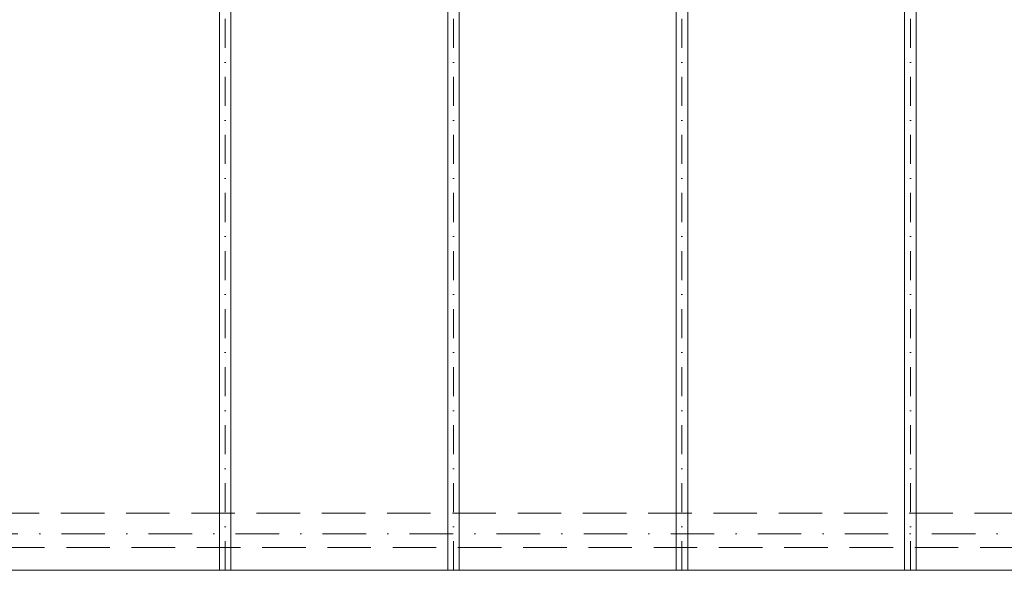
# Model space of a CAD drawing. Header units: millimetres. Extents: x 5450 to 1919026, y -34905 to 130825.
# Tile 129 of 154: x 206437 to 210749, y 81515 to 83925. Entities that reach past the tile are written whole.
import ezdxf

# ---------------------------------------------------------------- set-up
doc = ezdxf.new("R2010")
doc.units = ezdxf.units.MM
for name, pattern in [('CENTERX2', [101.6, 63.5, -12.7, 12.7, -12.7]), ('DASHDOT', [25.4, 12.7, -6.35, 0, -6.35]), ('ČÁRKOVANÁ', [19.05, 12.7, -6.35])]:
    doc.linetypes.add(name, pattern=pattern)
doc.layers.add('A99_N_kce-pohl', color=1, linetype='Continuous', lineweight=9)
doc.layers.add('A99_S_osy', color=1, linetype='CENTERX2', lineweight=5)

msp = doc.modelspace()

# ---------------------------------------------------------------- linework, layer by layer
at = {"layer": 'A99_N_kce-pohl', "linetype": 'Continuous', "lineweight": 9}
for p, q in [((207312.3, 81515), (207312.3, 87425)), ((207362.3, 81515), (207362.3, 87425)), ((208312.3, 81515), (208312.3, 87425)), ((208362.3, 81515), (208362.3, 87425)), ((209312.3, 81515), (209312.3, 87425)), ((209362.3, 81515), (209362.3, 87425)), ((210312.3, 81515), (210312.3, 87425)), ((210362.3, 81515), (210362.3, 87425))]:
    msp.add_line(p, q, dxfattribs=at)
msp.add_lwpolyline([(79717.3, 87425), (212407.3, 87425), (212407.3, 81515), (79717.3, 81515)], close=True, dxfattribs=at)
at = {"layer": 'A99_N_kce-pohl', "linetype": 'ČÁRKOVANÁ', "lineweight": 9, "ltscale": 15}
for points in [[(212237.3, 81764.7), (79887.3, 81764.7)], [(212547.3, 81615), (79577.3, 81615)]]:
    msp.add_lwpolyline(points, dxfattribs=at)
at = {"layer": 'A99_S_osy', "linetype": 'DASHDOT', "lineweight": 5, "ltscale": 10}
for p, q in [((207337.3, 81515), (207337.3, 87425)), ((208337.3, 81515), (208337.3, 87425)), ((209337.3, 81515), (209337.3, 87425)), ((210337.3, 81515), (210337.3, 87425))]:
    msp.add_line(p, q, dxfattribs=at)
at = {"layer": 'A99_S_osy', "linetype": 'DASHDOT', "lineweight": 5, "ltscale": 15}
msp.add_lwpolyline([(212527.3, 81675), (79652.3, 81675)], dxfattribs=at)

doc.saveas('drawing.dxf')
